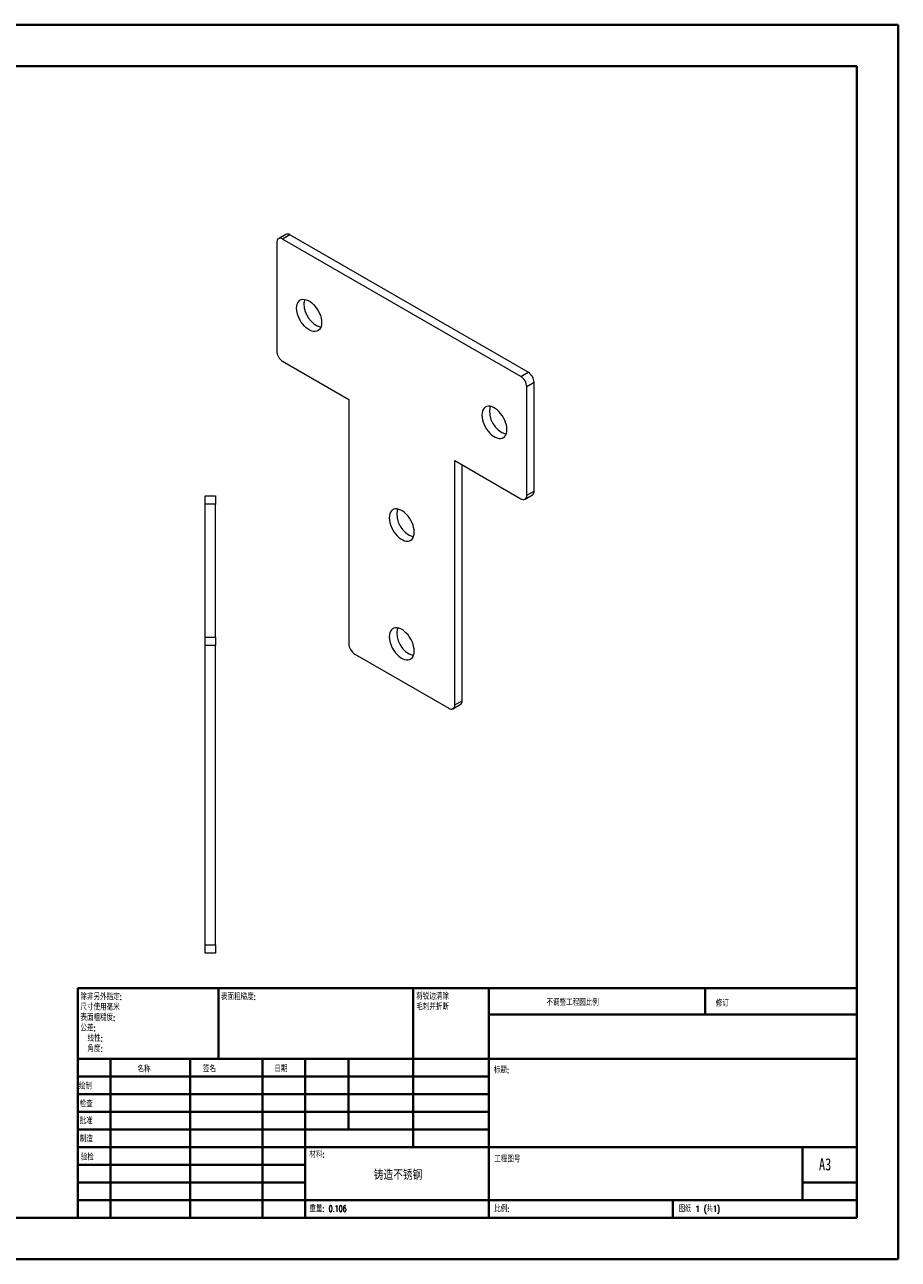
# Model space of a CAD drawing. Header units: millimetres. Extents: x 0 to 420, y 0 to 297.
# Tile 2 of 2: x 210 to 420, y 0 to 297. Entities that reach past the tile are written whole.
import ezdxf

# ---------------------------------------------------------------- set-up
doc = ezdxf.new("R2010")
doc.units = ezdxf.units.MM
doc.styles.add('SLDTEXTSTYLE0', font='TXT', dxfattribs={"width": 0.75, "bigfont": 'bigfont'})
doc.styles.add('SLDTEXTSTYLE1', font='TXT', dxfattribs={"width": 0.75})
doc.styles.add('SLDTEXTSTYLE2', font='TXT', dxfattribs={"width": 0.694444, "bigfont": 'bigfont'})

# ---------------------------------------------------------------- blocks, each defined once
blk = doc.blocks.new('SW_NOTE_0')
at = {"color": 0, "linetype": 'Continuous', "lineweight": 0, "char_height": 1.5, "attachment_point": 1, "style": 'SLDTEXTSTYLE0'}
for s, insert in [('\\M+18FAB锐边\\M+190B4\\M+18F9C', (0, 1.93)), ('\\M+196D1\\M+18E68\\M+19BF3\\M+190DC\\M+19266', (0, -0.57))]:
    blk.add_mtext(s, dxfattribs=dict(at, insert=insert))
blk = doc.blocks.new('SW_NOTE_1')
at = {"color": 0, "linetype": 'Continuous', "lineweight": 0, "char_height": 1.5, "attachment_point": 1, "style": 'SLDTEXTSTYLE0'}
for s, insert in [('\\M+18F9C\\M+194F1另\\M+18A4F\\M+18E77\\M+192E8:', (0, 1.93)), ('\\M+18EDA\\M+190A1\\M+18E67\\M+19770\\M+19F7C\\M+195C4', (0, -0.57)), ('\\M+1955C\\M+196CA\\M+19165糙\\M+19378:', (0, -3.07)), ('\\M+18CF6\\M+18DB7:', (0, -5.57)), ('线\\M+190AB:', (1.69, -8.07)), ('\\M+18A70\\M+19378:', (1.69, -10.57))]:
    blk.add_mtext(s, dxfattribs=dict(at, insert=insert))

msp = doc.modelspace()

# ---------------------------------------------------------------- linework, layer by layer
at = {"color": 7, "linetype": 'Continuous', "lineweight": 40}
for p, q in [((0.08, 297.21), (420.08, 297.21)), ((420.08, 0.21), (420.08, 297.21)), ((25.08, 287.21), (410.08, 287.21)), ((410.08, 287.21), (410.08, 10.21)), ((222.88, 65.46), (410.08, 65.46)), ((222.88, 65.46), (222.88, 10.21)), ((256.68, 48.46), (256.68, 65.46)), ((303.48, 65.46), (303.48, 27.21)), ((321.68, 65.46), (321.68, 10.21)), ((373.68, 59.09), (373.68, 65.46)), ((410.08, 59.09), (321.68, 59.09)), ((410.08, 48.46), (222.88, 48.46)), ((230.68, 48.46), (230.68, 10.21)), ((249.87, 48.46), (249.87, 10.21)), ((267.28, 48.46), (267.28, 10.21)), ((277.48, 10.21), (277.48, 48.46)), ((287.88, 31.46), (287.88, 48.46)), ((321.68, 44.21), (222.88, 44.21)), ((321.68, 39.96), (222.88, 39.96)), ((321.68, 35.71), (222.88, 35.71)), ((321.68, 31.46), (222.88, 31.46)), ((277.48, 27.21), (222.88, 27.21)), ((277.48, 27.21), (410.08, 27.21)), ((397.08, 14.46), (397.08, 27.21)), ((277.48, 22.96), (222.88, 22.96)), ((277.48, 18.71), (222.88, 18.71)), ((410.08, 18.71), (397.08, 18.71)), ((222.88, 14.46), (410.08, 14.46)), ((365.88, 10.21), (365.88, 14.46)), ((25.08, 10.21), (410.08, 10.21)), ((0.08, 0.21), (420.08, 0.21))]:
    msp.add_line(p, q, dxfattribs=at)
at = {"color": 7, "linetype": 'Continuous', "lineweight": 15}
for p, q in [((272.84, 246.76), (271.08, 245.74)), ((273.84, 246.67), (272.08, 245.64)), ((331.12, 213.6), (273.84, 246.67)), ((270.66, 244.83), (270.66, 218.7)), ((329.35, 212.58), (272.08, 245.64)), ((272.08, 216.25), (287.99, 207.06)), ((329.35, 212.58), (331.12, 213.6)), ((332.53, 211.15), (330.77, 210.13)), ((332.53, 185.02), (332.53, 211.15)), ((330.77, 184), (330.77, 210.13)), ((287.99, 207.06), (287.99, 148.27)), ((313.44, 192.37), (329.35, 183.18)), ((313.44, 133.58), (313.44, 192.37)), ((315.21, 134.6), (315.21, 191.35)), ((330.77, 184), (332.53, 185.02)), ((253.48, 183.86), (255.98, 183.86)), ((253.48, 181.86), (253.48, 183.86)), ((255.98, 181.86), (253.48, 181.86)), ((253.48, 149.86), (253.48, 181.86)), ((255.98, 183.86), (255.98, 181.86)), ((255.98, 149.86), (255.98, 181.86)), ((330.35, 183.09), (332.12, 184.11)), ((253.48, 149.86), (255.98, 149.86)), ((253.48, 147.86), (253.48, 149.86)), ((255.98, 149.86), (255.98, 147.86)), ((255.98, 147.86), (253.48, 147.86)), ((253.48, 75.86), (253.48, 147.86)), ((255.98, 75.86), (255.98, 147.86)), ((289.4, 145.82), (312.03, 132.76)), ((313.03, 132.66), (314.79, 133.68)), ((313.44, 133.58), (315.21, 134.6)), ((253.48, 75.86), (255.98, 75.86)), ((253.48, 73.86), (253.48, 75.86)), ((255.98, 75.86), (255.98, 73.86)), ((255.98, 73.86), (253.48, 73.86))]:
    msp.add_line(p, q, dxfattribs=at)
at = {"color": 7, "linetype": 'Continuous', "lineweight": 15, "flags": 128}
for points in [[(275.43, 229.01), (275.47, 229.51), (275.57, 229.95), (275.73, 230.34), (275.96, 230.66), (276.24, 230.91), (276.57, 231.07), (276.94, 231.15), (277.34, 231.14), (277.77, 231.04), (278.21, 230.86), (278.66, 230.6), (279.11, 230.27), (279.54, 229.87), (279.94, 229.41), (280.31, 228.9), (280.64, 228.36), (280.92, 227.79), (281.15, 227.22), (281.31, 226.64), (281.41, 226.07), (281.44, 225.54), (281.41, 225.04), (281.31, 224.59), (281.15, 224.2), (280.92, 223.88), (280.64, 223.64), (280.31, 223.48), (279.94, 223.4), (279.54, 223.41), (279.11, 223.5), (278.66, 223.68), (278.21, 223.94), (277.77, 224.28), (277.34, 224.68), (276.94, 225.14), (276.57, 225.64), (276.24, 226.18), (275.96, 226.75), (275.73, 227.33), (275.57, 227.91), (275.47, 228.47), (275.43, 229.01)], [(325.99, 199.82), (325.96, 200.36), (325.86, 200.92), (325.69, 201.5), (325.47, 202.08), (325.19, 202.64), (324.86, 203.19), (324.49, 203.69), (324.09, 204.15), (323.66, 204.55), (323.21, 204.89), (322.76, 205.15), (322.32, 205.33), (321.89, 205.42), (321.48, 205.43), (321.11, 205.35), (320.78, 205.19), (320.5, 204.94), (320.28, 204.62), (320.12, 204.24), (320.02, 203.79), (319.98, 203.29), (320.02, 202.75), (320.12, 202.19), (320.28, 201.61), (320.5, 201.03), (320.78, 200.47), (321.11, 199.92), (321.48, 199.42), (321.89, 198.96), (322.32, 198.56), (322.76, 198.23), (323.21, 197.97), (323.66, 197.79), (324.09, 197.69), (324.49, 197.68), (324.86, 197.76), (325.19, 197.92), (325.47, 198.17), (325.69, 198.49), (325.86, 198.88), (325.96, 199.32), (325.99, 199.82)], [(303.72, 175.12), (303.68, 175.66), (303.58, 176.22), (303.42, 176.8), (303.2, 177.38), (302.92, 177.94), (302.59, 178.49), (302.22, 178.99), (301.81, 179.45), (301.38, 179.85), (300.94, 180.18), (300.49, 180.44), (300.04, 180.62), (299.62, 180.72), (299.21, 180.73), (298.84, 180.65), (298.51, 180.49), (298.23, 180.24), (298.01, 179.92), (297.84, 179.53), (297.74, 179.09), (297.71, 178.59), (297.74, 178.05), (297.84, 177.49), (298.01, 176.91), (298.23, 176.33), (298.51, 175.77), (298.84, 175.22), (299.21, 174.72), (299.62, 174.26), (300.04, 173.86), (300.49, 173.52), (300.94, 173.26), (301.38, 173.08), (301.81, 172.99), (302.22, 172.98), (302.59, 173.06), (302.92, 173.22), (303.2, 173.47), (303.42, 173.78), (303.58, 174.17), (303.68, 174.62), (303.72, 175.12)], [(303.72, 146.54), (303.68, 147.08), (303.58, 147.64), (303.42, 148.22), (303.2, 148.8), (302.92, 149.36), (302.59, 149.91), (302.22, 150.41), (301.81, 150.87), (301.38, 151.27), (300.94, 151.61), (300.49, 151.87), (300.04, 152.04), (299.62, 152.14), (299.21, 152.15), (298.84, 152.07), (298.51, 151.91), (298.23, 151.66), (298.01, 151.34), (297.84, 150.96), (297.74, 150.51), (297.71, 150.01), (297.74, 149.47), (297.84, 148.91), (298.01, 148.33), (298.23, 147.75), (298.51, 147.19), (298.84, 146.64), (299.21, 146.14), (299.62, 145.68), (300.04, 145.28), (300.49, 144.94), (300.94, 144.68), (301.38, 144.51), (301.81, 144.41), (302.22, 144.4), (302.59, 144.48), (302.92, 144.64), (303.2, 144.89), (303.42, 145.21), (303.58, 145.59), (303.68, 146.04), (303.72, 146.54)]]:
    msp.add_lwpolyline(points, dxfattribs=at)
at = {"color": 7, "linetype": 'Continuous', "lineweight": 15}
for centre, radius, start, end in [((273.26, 245.85), 1.01, 54.3824, 114.3071), ((271.52, 244.97), 0.873, 50.7967, 189.214), ((280.13, 230.09), 2.93, 159.2533, 181.2861), ((283.16, 230.08), 5.96, 180.5107, 251.3625), ((273.73, 218.84), 3.07, 182.6055, 237.3945), ((327.69, 209.99), 3.07, 2.6055, 57.3945), ((329.46, 211.01), 3.07, 2.6055, 57.3945), ((327.52, 204.17), 5.71, 167.4356, 252.559), ((331.58, 184.9), 0.959, 304.0564, 7.2558), ((329.9, 183.86), 0.873, 230.7967, 9.214), ((305.24, 179.47), 5.71, 167.4356, 252.559), ((305.24, 150.89), 5.71, 167.4356, 252.559), ((291.06, 148.41), 3.07, 182.6055, 237.3945), ((314.26, 134.48), 0.959, 304.0564, 7.2558), ((312.58, 133.44), 0.873, 230.7967, 9.214)]:
    msp.add_arc(centre, radius, start, end, dxfattribs=at)

# ---------------------------------------------------------------- block references
at = {"color": 7, "linetype": 'Continuous', "lineweight": 0}
for name, p in [('SW_NOTE_1', (223.47, 62.2)), ('SW_NOTE_0', (304.19, 62.28))]:
    msp.add_blockref(name, p, dxfattribs=at)

# ---------------------------------------------------------------- texts
for s, insert, char_height, attachment_point, style in [('\\M+1955C\\M+196CA\\M+19165糙\\M+19378:', (257.25, 64.13), 1.5, 1, 'SLDTEXTSTYLE0'), ('\\M+19573调\\M+190AE\\M+18D48\\M+192F6图\\M+194E4\\M+197E1', (335.49, 62.75), 1.5, 1, 'SLDTEXTSTYLE0'), ('\\M+18F43订', (376.21, 62.55), 1.5, 1, 'SLDTEXTSTYLE0'), ('\\M+196BC\\M+18FCC', (237.2, 46.72), 1.5, 1, 'SLDTEXTSTYLE0'), ('签\\M+196BC', (252.91, 46.78), 1.5, 1, 'SLDTEXTSTYLE0'), ('\\M+193FA\\M+18AFA', (270.09, 46.79), 1.5, 1, 'SLDTEXTSTYLE0'), ('标题:', (322.84, 46.49), 1.5, 1, 'SLDTEXTSTYLE0'), ('绘\\M+190A7', (223.09, 42.64), 1.5, 1, 'SLDTEXTSTYLE0'), ('检查', (223.29, 38.37), 1.5, 1, 'SLDTEXTSTYLE0'), ('\\M+194E1\\M+18F79', (223.28, 34.28), 1.5, 1, 'SLDTEXTSTYLE0'), ('\\M+190A7\\M+191A2', (223.33, 29.95), 1.5, 1, 'SLDTEXTSTYLE0'), ('验检', (223.55, 25.56), 1.5, 1, 'SLDTEXTSTYLE0'), ('\\M+18DDE\\M+197BF:', (278.52, 26.2), 1.5, 1, 'SLDTEXTSTYLE0'), ('\\M+18D48\\M+192F6图\\M+18D86', (322.95, 25.08), 1.5, 1, 'SLDTEXTSTYLE0'), ('A3', (401, 24.52), 2.91, 1, 'SLDTEXTSTYLE1'), ('铸\\M+191A2\\M+19573锈钢', (299.83, 21.7), 2.3813, 2, 'SLDTEXTSTYLE0'), ('\\M+18F64\\M+197CA: 0.106', (278.5, 13.16), 1.4986, 1, 'SLDTEXTSTYLE0'), ('\\M+194E4\\M+197E1:', (322.95, 13.11), 1.5, 1, 'SLDTEXTSTYLE0'), ('图纸 1 (\\M+18BA41)', (367.36, 13.11), 1.5, 1, 'SLDTEXTSTYLE2')]:
    msp.add_mtext(s, dxfattribs=dict(at, insert=insert, char_height=char_height, attachment_point=attachment_point, style=style))

doc.saveas('drawing.dxf')
